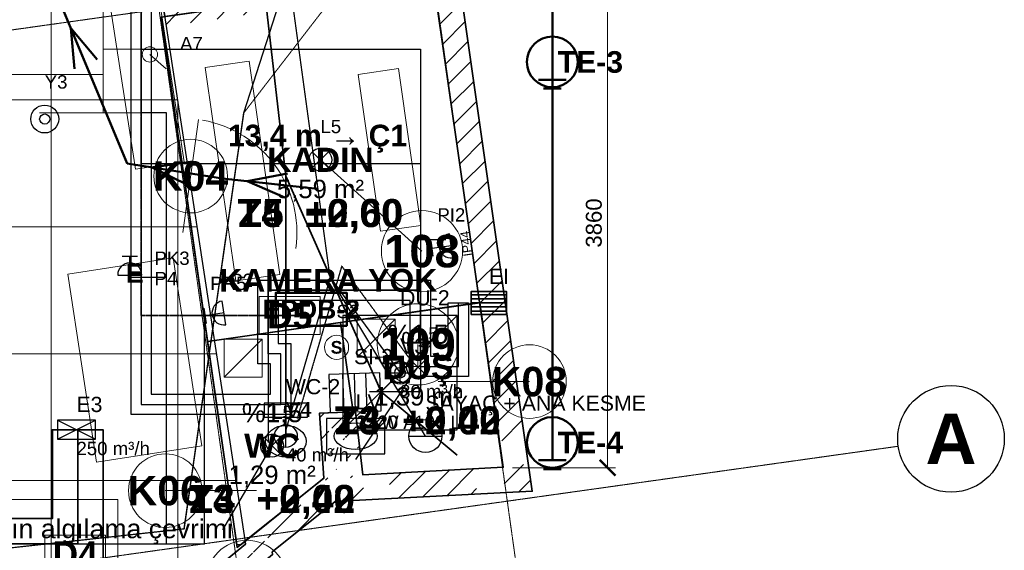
# Model space of a CAD drawing. Header units: millimetres. Extents: x -4770 to 15512, y -5017 to 16972.
# Tile 6 of 8: x 7753 to 15512, y 450 to 4633. Entities that reach past the tile are written whole.
import ezdxf
from ezdxf.enums import TextEntityAlignment as Align

# ---------------------------------------------------------------- set-up
doc = ezdxf.new("R2010")
doc.units = ezdxf.units.MM
doc.linetypes.add('DASHDOT', pattern=[3.556, 2.54, -0.508, 0, -0.508])
doc.linetypes.add('DASHED', pattern=[1.524, 1.27, -0.254])
for name, color, linetype, lineweight in [('A-DUVAR-MEVCUT', 8, 'Continuous', 35), ('A-DUVAR-YENI', 1, 'Continuous', 35), ('A-EKIPMAN', 9, 'Continuous', 18), ('A-KAPI', 8, 'Continuous', 18), ('A-MAHAL', 250, 'Continuous', 18), ('A-MOBILYA', 9, 'Continuous', 18), ('A-TAVAN-KAPAK', 150, 'Continuous', 18), ('A-TAVAN-SINIR', 150, 'Continuous', 25), ('A-TAVAN-YAZI', 150, 'Continuous', 13), ('A-YANGIN-KACIS', 3, 'Continuous', 50), ('A-YAZI', 7, 'Continuous', 13), ('A-ZEMIN-DERZ', 253, 'Continuous', 13), ('A-ZEMIN-SINIR', 30, 'Continuous', 25), ('A-ZEMIN-YAZI', 30, 'Continuous', 13), ('E-AYD-ANAHTAR', 2, 'Continuous', 18), ('E-AYD-DOWNLIGHT', 2, 'Continuous', 25), ('E-AYD-LINYE', 2, 'Continuous', 25), ('E-AYD-SORTI', 2, 'DASHED', 18), ('E-KUVVET-CIHAZ', 5, 'Continuous', 25), ('E-KUVVET-LINYE', 5, 'Continuous', 25), ('E-KUVVET-PRIZ', 5, 'Continuous', 25), ('E-TOPRAK-BARA', 3, 'Continuous', 50), ('E-TOPRAK-ELEKTROT', 3, 'Continuous', 50), ('E-TOPRAK-ILETKEN', 3, 'DASHDOT', 35), ('E-TOPRAK-SERIT', 3, 'Continuous', 50), ('E-TOPRAK-YAZI', 3, 'Continuous', 13), ('E-YAZI', 7, 'Continuous', 13), ('E-ZAYIF-LINYE', 6, 'DASHED', 13), ('E-ZAYIF-TAVA', 6, 'Continuous', 18), ('E-ZAYIF-YANGIN', 1, 'Continuous', 25), ('G-AKS-BALON', 8, 'Continuous', 25), ('G-AKS-HAT', 8, 'DASHDOT', 18), ('G-OLCU', 7, 'Continuous', 13), ('M-HAVA-BRANSMAN', 3, 'DASHED', 18), ('M-HAVA-CIHAZ', 2, 'Continuous', 35), ('M-HAVA-EGZOZ', 1, 'Continuous', 35), ('M-HAVA-ISLAK', 6, 'Continuous', 25), ('M-HAVA-MENFEZ', 3, 'Continuous', 25), ('M-KLIMA-BAKIR', 4, 'Continuous', 25), ('M-KLIMA-DRENAJ', 4, 'DASHED', 18), ('M-SIHHI-CIHAZ', 8, 'Continuous', 25), ('M-SIHHI-PIS', 8, 'Continuous', 35), ('M-SIHHI-SICAK', 30, 'DASHED', 25), ('M-SIHHI-TEMIZ', 5, 'Continuous', 25)]:
    doc.layers.add(name, color=color, linetype=linetype, lineweight=lineweight)
doc.styles.add('GYM', font='arial.ttf')
doc.styles.add('GYM-B', font='arialbd.ttf')
doc.dimstyles.new('GYM-50', dxfattribs={"dimscale": 50, "dimtxt": 2.5, "dimasz": 2.5, "dimexe": 1.25, "dimexo": 1.5, "dimgap": 0.9, "dimtad": 1, "dimdec": 0, "dimtxsty": 'GYM', "dimblk": 'ARCHTICK', "dimcen": 2.5, "dimclrd": 7, "dimclre": 7, "dimclrt": 7, "dimazin": 3, "dimtfac": 1, "dimtmove": 0, "dimatfit": 3, "dimlwd": 18, "dimlwe": 13})

# ---------------------------------------------------------------- blocks, each defined once
blk = doc.blocks.new('_ARCHTICK')
at = {"color": 0, "linetype": 'BYBLOCK', "const_width": 0.15}
blk.add_lwpolyline([(-0.5, -0.5), (0.5, 0.5)], dxfattribs=at)
blk = doc.blocks.new('M_MENFEZ_EGZOZ')
for p, q in [((-150, -75), (150, 75)), ((-150, 75), (150, -75))]:
    blk.add_line(p, q)
blk.add_lwpolyline([(-150, -75), (150, -75), (150, 75), (-150, 75)], close=True)
at = {"style": 'GYM'}
for tag, p, height in [('KOD', (0, 140), 120), ('DEBI', (0, -200), 105)]:
    blk.add_attdef(tag, p, '', height=height, dxfattribs=at)
blk = doc.blocks.new('M_VALF')
for p, q in [((0, -90), (0, 90)), ((-90, 0), (90, 0))]:
    blk.add_line(p, q)
blk.add_circle((0, 0), 90)
at = {"style": 'GYM'}
for tag, p, height in [('KOD', (0, 150), 120), ('DEBI', (0, -200), 105)]:
    blk.add_attdef(tag, p, '', height=height, dxfattribs=at)
blk = doc.blocks.new('M_PANJUR')
for p, q in [((-140, 64), (140, 64)), ((-140, 32), (140, 32)), ((-140, 0), (140, 0)), ((-140, -32), (140, -32)), ((-140, -64), (140, -64))]:
    blk.add_line(p, q)
blk.add_lwpolyline([(-140, -90), (140, -90), (140, 90), (-140, 90)], close=True)
at = {"style": 'GYM'}
blk.add_attdef('KOD', (0, 150), '', height=120, dxfattribs=at)
blk = doc.blocks.new('M_KLOZET')
blk.add_lwpolyline([(-170, 150), (170, 150), (170, 260), (-170, 260)], close=True)
blk.add_ellipse((0, -40), major_axis=(160, 0), ratio=0.78)
at = {"style": 'GYM'}
blk.add_attdef('KOD', (0, 330), '', height=120, dxfattribs=at)
blk = doc.blocks.new('M_LAVABO')
blk.add_lwpolyline([(-230, -140), (230, -140), (230, 140), (-230, 140)], close=True)
blk.add_ellipse((0, 0), major_axis=(170, 0), ratio=0.62)
at = {"style": 'GYM'}
blk.add_attdef('KOD', (0, 210), '', height=120, dxfattribs=at)
blk = doc.blocks.new('M_DUS')
blk.add_line((-450, -450), (450, 450))
blk.add_lwpolyline([(-450, -450), (450, -450), (450, 450), (-450, 450)], close=True)
blk.add_circle((0, 0), 80)
at = {"style": 'GYM'}
blk.add_attdef('KOD', (0, 530), '', height=120, dxfattribs=at)
blk = doc.blocks.new('M_SUZGEC')
blk.add_lwpolyline([(-75, -75), (75, -75), (75, 75), (-75, 75)], close=True)
blk.add_circle((0, 0), 42)
blk = doc.blocks.new('M_ISITICI')
for p, q in [((-90, -150), (-90, 150)), ((0, -150), (0, 150)), ((90, -150), (90, 150))]:
    blk.add_line(p, q)
blk.add_lwpolyline([(-200, -150), (200, -150), (200, 150), (-200, 150)], close=True)
at = {"style": 'GYM'}
for tag, p, height in [('KOD', (0, 225), 120), ('GUC', (0, -285), 105)]:
    blk.add_attdef(tag, p, '', height=height, dxfattribs=at)
blk = doc.blocks.new('M_SAYAC')
blk.add_line((-130, 0), (130, 0))
blk.add_circle((0, 0), 130)
at = {"style": 'GYM'}
blk.add_attdef('KOD', (0, 200), '', height=120, dxfattribs=at)
blk = doc.blocks.new('E_DOWNLIGHT')
for p, q in [((-64, -64), (64, 64)), ((-64, 64), (64, -64))]:
    blk.add_line(p, q)
blk.add_circle((0, 0), 90)
at = {"style": 'GYM'}
blk.add_attdef('LINYE', (0, 210), '', height=105, dxfattribs=at)
blk = doc.blocks.new('E_ANAHTAR')
blk.add_line((0, 0), (130, 110))
blk.add_circle((0, 0), 60)
at = {"style": 'GYM'}
blk.add_attdef('KOD', (0, 240), '', height=105, dxfattribs=at)
blk = doc.blocks.new('E_SENSOR')
blk.add_circle((0, 0), 95)
at = {"style": 'GYM-B'}
blk.add_text('S', height=100, dxfattribs=at).set_placement((0, 0), align=Align.MIDDLE_CENTER)
at = {"style": 'GYM'}
blk.add_attdef('KOD', (0, 230), '', height=105, dxfattribs=at)
blk = doc.blocks.new('E_PRIZ')
for p, q in [((-60, 150), (60, 150)), ((0, 0), (0, 150)), ((-95, 0), (95, 0))]:
    blk.add_line(p, q)
blk.add_arc((0, 0), 95, 0, 180)
at = {"style": 'GYM'}
for tag, p in [('KOD', (195, 80)), ('LINYE', (195, -80))]:
    blk.add_attdef(tag, p, '', height=105, dxfattribs=at)
blk = doc.blocks.new('E_PRIZ_IP44')
for p, q in [((-60, 150), (60, 150)), ((0, 0), (0, 150)), ((-95, 0), (95, 0))]:
    blk.add_line(p, q)
blk.add_arc((0, 0), 95, 0, 180)
at = {"style": 'GYM'}
blk.add_text('IP44', height=70, dxfattribs=at).set_placement((0, -120), align=Align.MIDDLE_CENTER)
blk.add_attdef('KOD', (205, 80), '', height=105, dxfattribs=at)
blk = doc.blocks.new('E_DEDEKTOR')
for radius in [110, 40]:
    blk.add_circle((0, 0), radius)
at = {"style": 'GYM'}
blk.add_attdef('KOD', (0, 240), '', height=105, dxfattribs=at)

msp = doc.modelspace()

# ---------------------------------------------------------------- hatches: boundary and pattern name
at = {"layer": 'A-DUVAR-MEVCUT'}
h = msp.add_hatch(dxfattribs=at)
h.set_pattern_fill('ANSI31', scale=40)
h.paths.add_polyline_path([(11012, 4959), (11563, 1104), (11760.98784, 1132.29865), (11209.98784, 4987.29865)])
h.paths.add_polyline_path([(11353, 1092.99729), (11563, 1104), (11532.98444, 1314), (11735.01704, 1314), (11773, 1048.25716), (11773, 914.72839), (11377.37373, 894), (11353, 894)])
h.paths.add_polyline_path([(11563, 1104), (10456, 1046), (10466.46442, 846.27395), (11573.46442, 904.27395)])
h.paths.add_polyline_path([(10432.29032, 1256), (10456, 1046), (10666, 1057.00271), (10666, 856.72839), (10278.39157, 836.42009), (10275.47486, 862.25383), (10246, 838.72565), (10246, 1256)])
h.paths.add_polyline_path([(10456, 1046), (10400, 1542), (10201.26266, 1519.56191), (10257.26266, 1023.56191)])
h.paths.add_polyline_path([(10190, 1332), (10190, 1534.60563), (10400, 1542), (10423.70968, 1332)])
h.paths.add_polyline_path([(10400, 1542), (10116, 1532), (10123.03789, 1332.12387), (10407.03789, 1342.12387)])
h.paths.add_polyline_path([(10326, 1322), (10129.89105, 1322), (10116, 1532), (10326, 1539.39437)])
h.paths.add_polyline_path([(10116, 1532), (10150, 1018), (10349.56388, 1031.20072), (10315.56388, 1545.20072)])
h.paths.add_polyline_path([(9940, 850.36842), (10150, 1018), (10136.10895, 1228), (10360, 1228), (10360, 840.69587), (10278.39157, 836.42009), (10275.47486, 862.25383), (10207.50852, 808), (9940, 808)])
h.paths.add_polyline_path([(10150, 1018), (9527.47436, 521.07164), (9652.24609, 364.7642), (10274.77173, 861.69256)])
h.paths.add_polyline_path([(9317.47436, 322.81752), (9531, 498), (9527.47436, 521.07164), (9737.47436, 688.70322), (9737.47436, 408.70048), (9618.47696, 311.07164), (9317.47436, 311.07164)])
h.paths.add_polyline_path([(9527.47436, 521.07164), (9531, 498), (9728.70495, 528.21182), (9725.17931, 551.28346)])
h.paths.add_polyline_path([(9321, 325.71005), (9531, 498), (9527.47436, 521.07164), (9741, 691.51754), (9741, 411.59301), (9590.35551, 288), (9321, 288)])
h.paths.add_polyline_path([(9531, 498), (8924, 0), (9050.85552, -154.62108), (9657.85552, 343.37892)])
h.paths.add_polyline_path([(9134, -86.40699), (8995.54426, -200), (8714, -200), (8714, 0), (8924, 0), (9134, 172.28995)])
h.paths.add_polyline_path([(8924, 0), (3241, 0), (3241, -200), (8924, -200)])
h.paths.add_polyline_path([(3067.59807, 210), (3241, 0), (3451, 0), (3451, -200), (3146.77475, -200), (3031, -59.78993), (3031, 210)])
h.paths.add_polyline_path([(3241, 0), (1957, 1555), (1802.78013, 1427.65703), (3086.78013, -127.34297)])
h.paths.add_polyline_path([(1858.5625, 1345), (1957, 1555), (2130.40193, 1345)])
h.paths.add_polyline_path([(1957, 1555), (1732, 1075), (1913.09179, 990.11322), (2138.09179, 1470.11322)])
h.paths.add_polyline_path([(1522, 904.11387), (1522, 1106.32697), (1732, 1075), (1830.4375, 1285), (1942, 1285), (1942, 1051.78408), (1854.44496, 865), (1784.19936, 865)])
h.paths.add_polyline_path([(1732, 1075), (579, 1247), (549.49132, 1049.18888), (1702.49132, 877.18888)])
h.paths.add_polyline_path([(557.26033, 1457), (579, 1247), (789, 1215.67303), (789, 1037), (631.19936, 1037), (396.03926, 1072.08026), (369, 1333.27294), (369, 1457)])
h.paths.add_polyline_path([(579, 1247), (0, 6840), (-198.93685, 6819.40561), (380.06315, 1226.40561)])
h.paths.add_polyline_path([(210, 6856.82218), (0, 6840), (21.73967, 6630), (-179.32916, 6630), (-210, 6926.27294), (-210, 7023.81848), (116.83741, 7050), (210, 7050)])
h.paths.add_polyline_path([(0, 6840), (1136, 6931), (1120.03003, 7130.36138), (-15.96997, 7039.36138)])
h.paths.add_polyline_path([(1094.75781, 7141), (1136, 6931), (926, 6914.17782), (926, 7141)])
h.paths.add_polyline_path([(1136, 6931), (853, 8372), (656.74886, 8333.45796), (939.74886, 6892.45796)])
h.paths.add_polyline_path([(1063, 8394.4824), (853, 8372), (894.24219, 8162), (690.42172, 8162), (643, 8403.46539), (643, 8550.6605), (935.73101, 8582), (1063, 8582)])
h.paths.add_polyline_path([(853, 8372), (6392, 8965), (6370.70986, 9163.8636), (831.70986, 8570.8636)])
h.paths.add_polyline_path([(6359.19864, 9175), (6392, 8965), (6182, 8942.5176), (6182, 9175)])
h.paths.add_polyline_path([(6392, 8965), (5840, 12499), (5642.39599, 12468.13486), (6194.39599, 8934.13486)])
h.paths.add_polyline_path([(6050, 12524.49073), (5840, 12499), (5872.80136, 12289), (5670.37631, 12289), (5630, 12547.49617), (5630, 12674.9773), (5910.28884, 12709), (6050, 12709)])
h.paths.add_polyline_path([(5840, 12499), (9885, 12990), (9860.90001, 13188.54267), (5815.90001, 12697.54267)])
h.paths.add_polyline_path([(9915.16355, 12780), (9885, 12990), (9675, 12964.50927), (9675, 13165.9773), (9955.28884, 13200), (10056.88905, 13200), (10095, 12934.6698), (10095, 12780)])
h.paths.add_polyline_path([(9885, 12990), (10491, 8771), (10688.96826, 8799.43536), (10082.96826, 13018.43536)])
h.paths.add_polyline_path([(10500.33896, 8561), (10473, 8753), (10281, 8725.32836), (10281, 8741.19293), (10491, 8771), (10460.83645, 8981), (10662.88905, 8981), (10701, 8715.6698), (10701, 8598.80247), (10697.05334, 8598.24229), (10701, 8570.52514), (10701, 8561)])
h.paths.add_polyline_path([(10491, 8771), (8314, 8462), (8342.10598, 8263.98471), (10519.10598, 8572.98471)])
h.paths.add_polyline_path([(8524, 8472.10401), (8329, 8444), (8356.21177, 8252), (8346.09066, 8252), (8314, 8462), (8524, 8491.80707)])
h.paths.add_polyline_path([(8314, 8462), (8485.61987, 7338.92633), (8683.32482, 7369.13815), (8511.70495, 8492.21182)])
h.paths.add_polyline_path([(8455.85699, 7548.92633), (8485.61987, 7338.92633), (8453.52921, 7548.92633)])
h.paths.add_polyline_path([(8485.61987, 7338.92633), (8329, 8444), (8130.97892, 8415.93487), (8287.59879, 7310.8612)])
h.paths.add_polyline_path([(8539, 8474.26586), (8329, 8444), (8358.76288, 8234), (8348.84129, 8234), (8314, 8462), (8539, 8493.93615)])
h.paths.add_polyline_path([(8329, 8444), (10473, 8753), (10444.47015, 8950.95466), (8300.47015, 8641.95466)])
h.paths.add_polyline_path([(10502.90199, 8543), (10473, 8753), (10263, 8722.73414), (10263, 8738.63803), (10491, 8771), (10463.4219, 8963), (10665.4745, 8963), (10683, 8840.98663), (10683, 8543)])
h.paths.add_polyline_path([(10473, 8753), (10996, 5080), (11194.00282, 5108.1937), (10671.00282, 8781.1937)])
h.paths.add_polyline_path([(11024.72088, 4870), (11012, 4959), (10786, 4926.84981), (10786, 5050.16768), (10996, 5080), (10966.09801, 5290), (11168.11534, 5290), (11206, 5023.93814), (11206, 4870)])
h.paths.add_polyline_path([(10996, 5080), (8876.81642, 4778.95156), (8904.94574, 4580.93959), (11024.12932, 4881.98803)])
h.paths.add_polyline_path([(9086.81642, 4685.12827), (8895.31677, 4657.88601), (8876.81642, 4778.95156), (9086.81642, 4808.78389)])
h.paths.add_polyline_path([(8876.81642, 4778.95156), (8895.31677, 4657.88601), (9093.02171, 4688.09783), (9074.52136, 4809.16338)])
h.paths.add_polyline_path([(9105.31677, 4687.76008), (8895.31677, 4657.88601), (8876.81642, 4778.95156), (9105.31677, 4811.41202)])
h.paths.add_polyline_path([(8895.31677, 4657.88601), (11012, 4959), (10983.8321, 5157.00649), (8867.14886, 4855.8925)])
h.paths.add_polyline_path([(11042.01556, 4749), (11012, 4959), (10802, 4929.12593), (10802, 5052.44061), (10996, 5080), (10983.32725, 5169), (11185.34458, 5169), (11222, 4911.57103), (11222, 4910.09728), (11221.04179, 4909.96115), (11222, 4903.25716), (11222, 4749)])

# ---------------------------------------------------------------- linework, layer by layer
msp.add_lwpolyline([(11221.04179, 4909.96115), (11791.94357, 915.72091), (10278.39157, 836.42009), (10275.47486, 862.25383), (9742.65371, 436.93168), (9745.91018, 415.62146), (8995.54426, -200), (3146.77475, -200), (2003.97522, 1183.99787), (1849.85398, 855.2059), (396.03926, 1072.08026), (-220.01508, 7023.01622), (896.54259, 7112.45878), (614.68743, 8547.62938), (6162.00312, 9141.51965), (5610.45834, 12672.60525), (10055.14799, 13212.12135), (10717.45096, 8601.13749), (10697.05334, 8598.24229), (11222.20569, 4910.1265)], close=True, dxfattribs=at)
msp.add_lwpolyline([(9885, 12990), (10491, 8771), (8314, 8462), (8485.61987, 7338.92633), (8329, 8444), (10473, 8753), (10996, 5080), (8876.81642, 4778.95156), (8895.31677, 4657.88601), (11012, 4959), (11563, 1104), (10456, 1046), (10400, 1542), (10116, 1532), (10150, 1018), (9527.47436, 521.07164), (9531, 498), (8924, 0), (3241, 0)], dxfattribs=at)
at = {"layer": 'A-DUVAR-YENI'}
for points in [[(11012, 4959), (8868, 4654), (9466, 472), (10150, 1018), (10116, 1532), (10400, 1542), (10456, 1046), (11563, 1104)], [(11377.47369, 2402.01073), (11563, 1104), (10456, 1046), (10400, 1542), (10381.78418, 1541.3586), (10281.13339, 2245.24089)], [(10280.14346, 2245.09933), (10380.77907, 1541.32321), (10116, 1532), (10150, 1018), (9496.83309, 496.61238), (9463.16892, 491.79861), (9233.85158, 2095.4861)]]:
    msp.add_lwpolyline(points, close=True, dxfattribs=at)
at = {"layer": 'A-EKIPMAN'}
for points in [[(8815.52917, 5045.57862), (8430.01656, 4986.5869), (8664.47083, 3454.42138), (9049.98344, 3513.4131)], [(9188.61305, 1272.15913), (8961.72182, 2754.89996), (8131.38695, 2627.84087), (8358.27818, 1145.10004)], [(8525, 110), (8525, 850), (6075, 850), (6075, 110)]]:
    msp.add_lwpolyline(points, close=True, dxfattribs=at)
at = {"layer": 'A-KAPI'}
msp.add_line((9037.3721, 2954.37937), (9162.6279, 3845.62063), dxfattribs=at)
msp.add_arc((9037.3721, 2954.37937), 900, -8, 80, dxfattribs=at)
at = {"layer": 'A-MAHAL'}
for p, q in [((10122.70129, 3528.50033), (10922.70129, 2808.50033)), ((9100, 3400), (9100, 3400)), ((10890.77574, 1893.62044), (10890.77574, 2073.62044)), ((11050, 1780), (11770, 1780)), ((9620, 920), (8900, 920))]:
    msp.add_line(p, q, dxfattribs=at)
for points in [[(9640, 2150), (10120, 2150), (10120, 2450), (9640, 2450)], [(7950, 270), (8430, 270), (8430, 570), (7950, 570)]]:
    msp.add_lwpolyline(points, close=True, dxfattribs=at)
for centre, radius in [((9100, 3400), 290), ((10922.70129, 2808.50033), 320), ((10890.77574, 2073.62044), 320), ((11770, 1780), 290), ((8900, 920), 290), ((9542.088, 208.58984), 320)]:
    msp.add_circle(centre, radius, dxfattribs=at)
at = {"layer": 'A-MOBILYA'}
for points in [[(9561.81032, 4306.5688), (9215.33462, 4257.02493), (9455.97628, 2574.143), (9802.45197, 2623.68687)], [(10737.02973, 4247.3292), (10420.25195, 4202.03195), (10597.19435, 2964.61876), (10913.97212, 3009.91602)]]:
    msp.add_lwpolyline(points, close=True, dxfattribs=at)
at = {"layer": 'A-TAVAN-KAPAK'}
for p, q in [((10411.13339, 1972.01073), (10711.13339, 2272.01073)), ((9363.85158, 1815.09933), (9663.85158, 2115.09933))]:
    msp.add_line(p, q, dxfattribs=at)
for points in [[(10411.13339, 1972.01073), (10711.13339, 1972.01073), (10711.13339, 2272.01073), (10411.13339, 2272.01073)], [(9363.85158, 1815.09933), (9663.85158, 1815.09933), (9663.85158, 2115.09933), (9363.85158, 2115.09933)]]:
    msp.add_lwpolyline(points, close=True, dxfattribs=at)
at = {"layer": 'A-TAVAN-SINIR'}
for points in [[(8924, 0), (7400, 0), (7400, 6700), (2600, 6700), (2600, 8559.03214), (5550, 8874.85629), (5550, 8520), (8722.62783, 8520), (8314, 8462), (9531, 498)], [(8868, 4654), (11012, 4959), (11377.3322, 2403.00067), (11377.33214, 2403.00066), (9233.71003, 2096.47603)], [(11377.47369, 2402.01073), (11563, 1104), (10456, 1046), (10400, 1542), (10381.78418, 1541.3586), (10281.13339, 2245.24089)], [(10280.14346, 2245.09933), (10380.77907, 1541.32321), (10116, 1532), (10150, 1018), (9496.83309, 496.61238), (9463.16892, 491.79861), (9233.85158, 2095.4861)]]:
    msp.add_lwpolyline(points, close=True, dxfattribs=at)
at = {"layer": 'A-YANGIN-KACIS'}
for p, q in [((8155.76923, 4566.15385), (8185.91141, 4244.8482)), ((8155.76923, 4566.15385), (8362.69088, 4318.50631)), ((8797.26069, 3468.43829), (9116.70155, 3514.30122)), ((8797.26069, 3468.43829), (9086.44462, 3325.19539)), ((9546.01534, 3359.0917), (9862.61623, 3421.61968)), ((9546.01534, 3359.0917), (9842.30361, 3231.18887))]:
    msp.add_line(p, q, dxfattribs=at)
msp.add_lwpolyline([(10100, 3300), (9350, 3380), (8600, 3500), (7850, 5300), (7550, 7000), (5000, 7500), (2200, 6100), (450, 4350)], dxfattribs=at)
at = {"layer": 'A-ZEMIN-DERZ'}
for p, q in [((8000, 0), (8000, 8520)), ((7400, 4000), (8995.85008, 4000)), ((9000, 62.35255), (9000, 3972.84306)), ((7400, 3000), (9148.66273, 3000)), ((7400, 2000), (9301.47539, 2000)), ((7400, 1000), (9454.28805, 1000))]:
    msp.add_line(p, q, dxfattribs=at)
at = {"layer": 'A-ZEMIN-SINIR'}
for p, q in [((10401.13339, 1166), (10890.77574, 1893.62044)), ((9353.85158, 611.79861), (9742.088, 1275))]:
    msp.add_line(p, q, dxfattribs=at)
for points in [[(8924, 0), (7400, 0), (7400, 6700), (2600, 6700), (2600, 8559.03214), (5550, 8874.85629), (5550, 8520), (8722.62783, 8520), (8314, 8462), (9531, 498)], [(8868, 4654), (11012, 4959), (11377.3322, 2403.00067), (11377.33214, 2403.00066), (9233.71003, 2096.47603)], [(11377.47369, 2402.01073), (11563, 1104), (10456, 1046), (10400, 1542), (10381.78418, 1541.3586), (10281.13339, 2245.24089)], [(10280.14346, 2245.09933), (10380.77907, 1541.32321), (10116, 1532), (10150, 1018), (9496.83309, 496.61238), (9463.16892, 491.79861), (9233.85158, 2095.4861)]]:
    msp.add_lwpolyline(points, close=True, dxfattribs=at)
at = {"layer": 'E-AYD-LINYE'}
for p, q in [((8710, 5100), (8710, 3500)), ((8710, 3500), (10110, 3500)), ((10110, 3500), (10910, 3500)), ((10910, 3500), (10910, 1900)), ((10910, 2500), (9710, 2500)), ((9710, 2500), (9710, 1300)), ((10910, 1900), (10910, 2500))]:
    msp.add_line(p, q, dxfattribs=at)
at = {"layer": 'E-AYD-SORTI'}
for p, q in [((8810, 4400), (8410, 4400)), ((8410, 4400), (8410, 4200)), ((8410, 4200), (6210, 4200))]:
    msp.add_line(p, q, dxfattribs=at)
at = {"layer": 'E-KUVVET-LINYE'}
for p, q in [((8710, 3900), (8710, 5100)), ((8710, 4900), (8710, 4400)), ((8710, 4700), (8710, 4400)), ((8710, 4400), (10910, 4400)), ((8710, 4400), (10910, 4400)), ((10910, 4400), (10910, 2900)), ((10910, 4400), (10910, 1700)), ((8910, 3900), (8710, 3900)), ((8910, 500), (8910, 3900)), ((10910, 2900), (11110, 2900)), ((8910, 2600), (8610, 2600)), ((8910, 500), (8910, 2600)), ((9210, 500), (9210, 2300)), ((9210, 2300), (9410, 2300)), ((10910, 1700), (10510, 1700)), ((3210, 500), (8910, 500)), ((7310, 500), (8910, 500)), ((8410, 200), (8410, 500)), ((8410, 500), (9210, 500))]:
    msp.add_line(p, q, dxfattribs=at)
at = {"layer": 'E-TOPRAK-BARA'}
msp.add_lwpolyline([(9770, 2220), (10330, 2220), (10330, 2480), (9770, 2480)], close=True, dxfattribs=at)
at = {"layer": 'E-TOPRAK-ELEKTROT'}
for p, q in [((11950, 4160), (11950, 4440)), ((11840, 4160), (12060, 4160)), ((11880, 4090), (12020, 4090)), ((11950, 1160), (11950, 1440)), ((11840, 1160), (12060, 1160)), ((11880, 1090), (12020, 1090))]:
    msp.add_line(p, q, dxfattribs=at)
for centre in [(11950, 4300), (11950, 1300)]:
    msp.add_circle(centre, 200, dxfattribs=at)
at = {"layer": 'E-TOPRAK-ILETKEN'}
msp.add_lwpolyline([(2910, 7700), (2910, 8400), (8210, 8400), (8210, 4700), (8710, 4700), (8710, 2300), (10010, 2300)], dxfattribs=at)
at = {"layer": 'E-TOPRAK-SERIT'}
msp.add_lwpolyline([(11950, 10300), (11950, 7300), (11950, 4300), (11950, 1300)], dxfattribs=at)
at = {"layer": 'E-ZAYIF-LINYE'}
for p, q in [((8410, 6300), (8410, 3900)), ((8410, 3900), (7910, 3900)), ((7910, 3900), (8910, 3900)), ((8910, 3900), (8910, 500)), ((8910, 500), (4110, 500))]:
    msp.add_line(p, q, dxfattribs=at)
at = {"layer": 'E-ZAYIF-TAVA'}
for p, q in [((8710, 2000), (8710, 4900)), ((7310, 2000), (8710, 2000))]:
    msp.add_line(p, q, dxfattribs=at)
at = {"layer": 'G-AKS-BALON'}
msp.add_circle((15091.55678, 1328.58142), 420, dxfattribs=at)
at = {"layer": 'G-AKS-HAT'}
for p, q in [((12090.07894, -2685.5021), (9444.87559, 16136.0977)), ((9933.2611, -2988.62308), (7288.05775, 15832.97672)), ((-2808.59745, 3076.58907), (14088.02527, 5451.25453)), ((-2220.97854, -1104.53675), (14675.64419, 1270.12871))]:
    msp.add_line(p, q, dxfattribs=at)
at = {"layer": 'M-HAVA-BRANSMAN'}
for p, q in [((10910, 1900), (10750, 1900)), ((10750, 1900), (10750, 1850)), ((9810, 1600), (9850, 1600)), ((9850, 1600), (9850, 1350)), ((8210, 1400), (8200, 1400)), ((8200, 1400), (8200, 1400))]:
    msp.add_line(p, q, dxfattribs=at)
at = {"layer": 'M-HAVA-EGZOZ'}
msp.add_lwpolyline([(810, 2200), (1410, 2200), (1410, 2100), (2610, 2100), (2610, 1800), (3110, 1800), (3110, 1400), (5810, 1400), (5810, 700), (8010, 700), (8010, 1400), (8410, 1400), (8410, 300), (5410, 300), (5410, 1000), (2710, 1000), (2710, 1400), (2210, 1400), (2210, 1700), (1010, 1700), (1010, 1800), (410, 1800), (410, 2500), (810, 2500)], close=True, dxfattribs=at)
msp.add_lwpolyline([(610, 2500), (610, 2000), (1210, 2000), (1210, 1900), (2410, 1900), (2410, 1600), (2910, 1600), (2910, 1200), (5610, 1200), (5610, 500), (8210, 500), (8210, 1400)], dxfattribs=at)
at = {"layer": 'M-HAVA-ISLAK'}
for points in [[(10310, 8100), (10310, 7500), (9310, 7500), (9310, 8100), (8910, 8100), (8910, 5400), (9410, 5400), (9410, 5000), (8710, 5000), (8710, 1600), (9810, 1600), (9810, 2000), (9710, 2000), (9710, 2500), (10910, 2500), (10910, 1900), (11210, 1900), (11210, 2400)], [(8790, 4920), (8790, 1680), (9730, 1680), (9730, 1920), (9630, 1920), (9630, 2580), (10990, 2580), (10990, 1980), (11130, 1980), (11130, 2400), (11290, 2400), (11290, 1820), (10830, 1820), (10830, 2420), (9790, 2420), (9790, 2080), (9890, 2080), (9890, 1520), (8630, 1520), (8630, 5080)]]:
    msp.add_lwpolyline(points, dxfattribs=at)
at = {"layer": 'M-KLIMA-BAKIR'}
msp.add_lwpolyline([(5950, 280), (9050, 620), (9520, 3900), (10050, 5550), (10800, 6050), (11900, 6100)], dxfattribs=at)
at = {"layer": 'M-KLIMA-DRENAJ'}
msp.add_lwpolyline([(5950, 280), (9050, 620), (9520, 3900), (10600, 5300), (11600, 5550)], dxfattribs=at)
at = {"layer": 'M-SIHHI-PIS'}
for points in [[(9400, 8150), (9550, 6000), (9850, 3400), (10600, 1700), (11200, 1200)], [(9850, 1350), (9850, 3400)], [(10750, 1850), (10600, 1700)]]:
    msp.add_lwpolyline(points, dxfattribs=at)
at = {"layer": 'M-SIHHI-SICAK'}
for points in [[(10290, 2690), (9940, 1490)], [(10290, 2690), (10840, 1940)]]:
    msp.add_lwpolyline(points, dxfattribs=at)
at = {"layer": 'M-SIHHI-TEMIZ'}
for points in [[(10950, 1350), (10200, 2600), (9900, 4800), (9800, 6900), (9900, 8000)], [(10200, 2600), (9850, 1400)], [(10200, 2600), (10750, 1850)]]:
    msp.add_lwpolyline(points, dxfattribs=at)

# ---------------------------------------------------------------- block references
at = {"layer": 'E-AYD-ANAHTAR'}
ref = msp.add_blockref('E_ANAHTAR', (8779, 4359), dxfattribs=dict(at, rotation=278.1))
ref.add_attrib('KOD', 'A7', (9016.60568, 4392.8163), dxfattribs={"layer": '0', "height": 105, "style": 'GYM'})
msp.add_blockref('E_SENSOR', (10250, 2050), dxfattribs=at).add_auto_attribs({'KOD': 'S2'})
at = {"layer": 'E-AYD-DOWNLIGHT'}
for p in [(10122.70129, 3528.50033), (10890.77574, 1893.62044), (9742.088, 1275)]:
    msp.add_blockref('E_DOWNLIGHT', p, dxfattribs=at).add_auto_attribs({'LINYE': 'L5'})
at = {"layer": 'E-KUVVET-CIHAZ'}
ref = msp.add_blockref('M_ISITICI', (10395, 1692), dxfattribs=dict(at, rotation=2))
ref.add_attrib('KOD', 'SI-2', (10387.14761, 1916.86294), dxfattribs={"layer": '0', "height": 120, "style": 'GYM'})
ref.add_attrib('GUC', '1×20 A', (10404.94636, 1407.17361), dxfattribs={"layer": '0', "height": 105, "style": 'GYM'})
at = {"layer": 'E-KUVVET-PRIZ'}
ref = msp.add_blockref('E_PRIZ_IP44', (11152, 2850), dxfattribs=dict(at, rotation=98.1))
ref.add_attrib('KOD', 'PI2', (11043.91335, 3041.68275), dxfattribs={"layer": '0', "height": 105, "style": 'GYM'})
msp.add_blockref('E_PRIZ', (8620, 2620), dxfattribs=at).add_auto_attribs({'KOD': 'PK3', 'LINYE': 'P4'})
ref = msp.add_blockref('E_PRIZ', (9363, 2321), dxfattribs=dict(at, rotation=98.7))
ref.add_attrib('KOD', 'PR5', (9254.42463, 2501.65544), dxfattribs={"layer": '0', "height": 105, "style": 'GYM'})
ref.add_attrib('LINYE', 'P2', (9412.58365, 2525.85717), dxfattribs={"layer": '0', "height": 105, "style": 'GYM'})
at = {"layer": 'E-ZAYIF-YANGIN'}
msp.add_blockref('E_DEDEKTOR', (7950, 3850), dxfattribs=at).add_auto_attribs({'KOD': 'Y3'})
at = {"layer": 'M-HAVA-CIHAZ'}
msp.add_blockref('M_PANJUR', (11450, 2400), dxfattribs=at).add_auto_attribs({'KOD': 'EI'})
at = {"layer": 'M-HAVA-MENFEZ'}
for name, p, values in [('M_VALF', (10750, 1850), {'KOD': 'V3', 'DEBI': '80 m³/h'}), ('M_MENFEZ_EGZOZ', (8200, 1400), {'KOD': 'E3', 'DEBI': '250 m³/h'}), ('M_VALF', (9850, 1350), {'KOD': 'V4', 'DEBI': '40 m³/h'})]:
    msp.add_blockref(name, p, dxfattribs=at).add_auto_attribs(values)
at = {"layer": 'M-SIHHI-CIHAZ'}
for name, p, values in [('M_DUS', (10750, 1850), {'KOD': 'DU-2'}), ('M_KLOZET', (9850, 1350), {'KOD': 'WC-2'}), ('M_LAVABO', (10400, 1350), {'KOD': 'LV'})]:
    msp.add_blockref(name, p, dxfattribs=at).add_auto_attribs(values)
ref = msp.add_blockref('M_ISITICI', (10395, 1692), dxfattribs=dict(at, rotation=2))
ref.add_attrib('KOD', 'SI-2', (10387.14761, 1916.86294), dxfattribs={"layer": '0', "height": 120, "style": 'GYM'})
ref.add_attrib('GUC', '3 kW / 100 L', (10404.94636, 1407.17361), dxfattribs={"layer": '0', "height": 105, "style": 'GYM'})
msp.add_blockref('M_SUZGEC', (10750, 1850), dxfattribs=at)
at = {"layer": 'M-SIHHI-TEMIZ'}
msp.add_blockref('M_SAYAC', (10950, 1350), dxfattribs=at).add_auto_attribs({'KOD': 'SAYAÇ + ANA KESME'})

# ---------------------------------------------------------------- texts
at = {"layer": 'A-EKIPMAN', "style": 'GYM-B'}
msp.add_text('E', height=150, dxfattribs=at).set_placement((8660, 2634.89996), align=Align.MIDDLE_CENTER)
at = {"layer": 'A-MAHAL', "style": 'GYM-B'}
for s, height, p in [('K04', 232, (9100, 3400)), ('108', 256, (10922.70129, 2808.50033)), ('D5', 200, (9880, 2300)), ('109', 256, (10890.77574, 2073.62044)), ('K08', 232, (11770, 1780)), ('K06', 232, (8900, 920)), ('D4', 200, (8190, 420))]:
    msp.add_text(s, height=height, dxfattribs=at).set_placement(p, align=Align.MIDDLE_CENTER)
at = {"layer": 'A-TAVAN-YAZI', "style": 'GYM-B'}
for s, p in [('T4  +2,60', (10122.70129, 3108.50033)), ('T3  +2,40', (10890.77574, 1473.62044)), ('T3  +2,40', (9742.088, 855))]:
    msp.add_text(s, height=220, dxfattribs=at).set_placement(p, align=Align.MIDDLE_CENTER)
at = {"layer": 'A-YANGIN-KACIS', "style": 'GYM-B'}
msp.add_text('13,4 m → Ç1', height=170, dxfattribs=at).set_placement((10100, 3720), align=Align.MIDDLE_CENTER)
at = {"layer": 'A-YAZI'}
for s, height, style, p in [('KADIN', 190, 'GYM-B', (10122.70129, 3528.50033)), ('5,59 m²', 145, 'GYM', (10122.70129, 3298.50033)), ('DUŞ', 190, 'GYM-B', (10890.77574, 1893.62044)), ('1,39 m²', 145, 'GYM', (10890.77574, 1663.62044)), ('WC', 190, 'GYM-B', (9742.088, 1275)), ('1,29 m²', 145, 'GYM', (9742.088, 1045))]:
    msp.add_text(s, height=height, dxfattribs=dict(at, style=style)).set_placement(p, align=Align.MIDDLE_CENTER)
at = {"layer": 'A-ZEMIN-YAZI'}
for s, height, style, p in [('Z5  ±0,00', 220, 'GYM-B', (10122.70129, 3108.50033)), ('%1,5', 150, 'GYM', (10890.77574, 2153.62044)), ('%1,5', 150, 'GYM', (9742.088, 1535)), ('Z4  −0,02', 220, 'GYM-B', (10890.77574, 1473.62044)), ('Z4  −0,02', 220, 'GYM-B', (9742.088, 855))]:
    msp.add_text(s, height=height, dxfattribs=dict(at, style=style)).set_placement(p, align=Align.MIDDLE_CENTER)
at = {"layer": 'E-TOPRAK-YAZI', "style": 'GYM-B'}
for s, height, p in [('TE-3', 170, (12250, 4300)), ('EPDB-2', 150, (10050, 2350)), ('TE-4', 170, (12250, 1300))]:
    msp.add_text(s, height=height, dxfattribs=at).set_placement(p, align=Align.MIDDLE_CENTER)
at = {"layer": 'E-YAZI'}
for s, height, style, p in [('KAMERA YOK', 180, 'GYM-B', (10184.2467, 2578)), ('Z2 · JE-H(St)H 2×2×0,8 (FE180/E30) · yangın algılama çevrimi', 150, 'GYM', (6510, 620))]:
    msp.add_text(s, height=height, dxfattribs=dict(at, style=style)).set_placement(p, align=Align.MIDDLE_CENTER)
at = {"layer": 'G-AKS-BALON', "style": 'GYM-B'}
msp.add_text('A', height=399, dxfattribs=at).set_placement((15091.55678, 1328.58142), align=Align.MIDDLE_CENTER)

# ---------------------------------------------------------------- dimensions: what is measured, and where the dimension line sits
at = {"layer": 'G-OLCU'}
msp.add_linear_dim(base=(12385, 1100), p1=(11560, 1100), p2=(11010, 4960), angle=90, dimstyle='GYM-50', dxfattribs=at).render()

doc.saveas('drawing.dxf')
